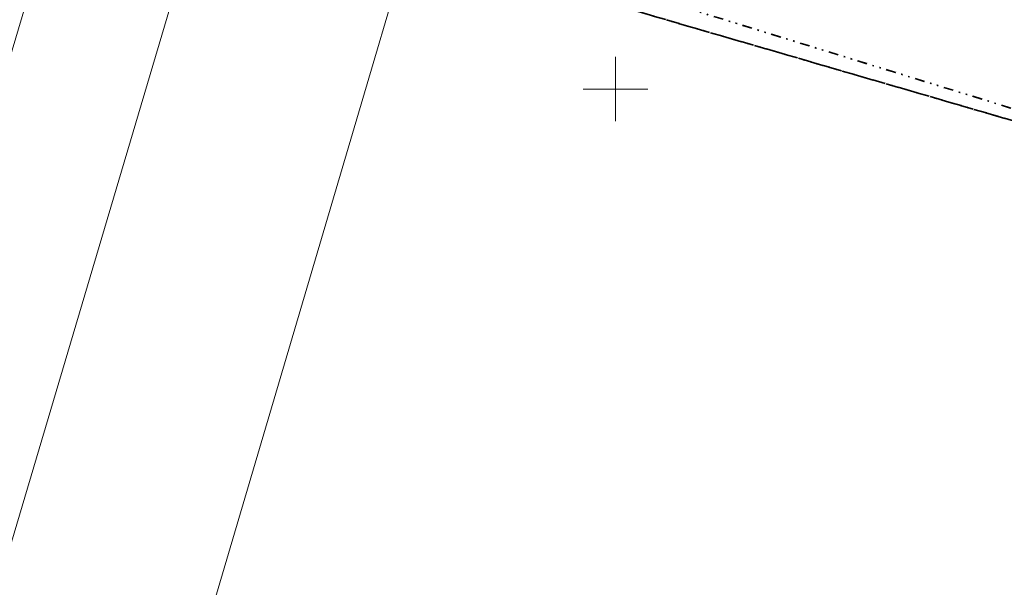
# Model space of a CAD drawing. Extents: x 7503703 to 7518012, y 5690450 to 5705715.
# Tile 38 of 50: x 7512704 to 7512780, y 5696811 to 5696855. Entities that reach past the tile are written whole.
import ezdxf

# ---------------------------------------------------------------- set-up
doc = ezdxf.new("R2010")
doc.units = 0
doc.linetypes.add('DWUKROPK1_5-3', pattern=[2.23, 0.75, -0.46, 0.05, -0.46, 0.05, -0.46])
doc.linetypes.add('KROPK2-2-2', pattern=[3.49, 1, -0.47, 0.05, -0.47, 1, -0.5])
for name, color, linetype, lineweight in [('EGDE', 7, 'CONTINUOUS', 18), ('GESGPB', 7, 'CONTINUOUS', 35), ('GESGPS', 7, 'CONTINUOUS', 35), ('Ramka sekcyjna', 7, 'CONTINUOUS', 18)]:
    doc.layers.add(name, color=color, linetype=linetype, lineweight=lineweight)

msp = doc.modelspace()

# ---------------------------------------------------------------- linework, layer by layer
at = {"layer": 'EGDE', "color": 7, "linetype": 'Continuous', "lineweight": 18, "elevation": 10.22}
for points in [[(7512695.047, 5696787.292), (7512729.161, 5696902.336), (7512752.974, 5696925.642), (7512710.776, 5696782.632), (7512708.282, 5696783.37)], [(7512681.61, 5696741.96), (7512695.047, 5696787.292), (7512729.161, 5696902.336), (7512717.47, 5696890.889), (7512713.35, 5696886.929), (7512668.15, 5696734.72), (7512671.52, 5696736.42)], [(7512668.15, 5696734.72), (7512713.35, 5696886.929), (7512697.622, 5696871.76), (7512654.9, 5696728.02)]]:
    msp.add_lwpolyline(points, close=True, dxfattribs=at)
at = {"layer": 'GESGPB', "color": 7, "linetype": 'DWUKROPK1_5-3', "lineweight": 35, "elevation": 10.1}
msp.add_lwpolyline([(7512599.331, 5697115.344), (7512556.49, 5696976.558), (7512542.821, 5696980.678), (7512539.742, 5696981.618), (7512535.872, 5696982.778), (7512528.932, 5696984.867), (7512521.993, 5696986.957), (7512517.453, 5696971.649), (7512513.453, 5696958.15), (7512506.043, 5696933.272), (7512834.022, 5696832.038), (7512839.07, 5696834.82), (7512845.963, 5696838.599), (7512853.095, 5696845.399), (7512853.94, 5696848.24), (7512867.188, 5696892.527), (7512874.83, 5696917.94), (7512878.731, 5696930.93), (7512790.055, 5696979.375), (7512630.836, 5697066.378), (7512611.809, 5697119.393)], close=True, dxfattribs=at)
msp.add_lwpolyline([(7512687.537, 5696658.789), (7512710.125, 5696679.718), (7512732.754, 5696700.686), (7512751.622, 5696717.964), (7512775.771, 5696740.543), (7512773.651, 5696742.772), (7512814.499, 5696782.09), (7512818.899, 5696786.32), (7512823.859, 5696791.259), (7512841.659, 5696808.999), (7512838.1, 5696819.75), (7512836.541, 5696824.448), (7512835.592, 5696827.288), (7512834.022, 5696832.038), (7512506.043, 5696933.272), (7512483.414, 5696857.279), (7512498.713, 5696853.178), (7512468.781, 5696736.369), (7512448.744, 5696658.123)], dxfattribs=at)
at = {"layer": 'GESGPS', "color": 7, "linetype": 'KROPK2-2-2', "lineweight": 35, "elevation": 10.1}
for points in [[(7512435.992, 5696952.002), (7512639.721, 5696890.866), (7512656.118, 5696886.387), (7512674.495, 5696883.749), (7512697.622, 5696871.76), (7512834.022, 5696832.038), (7512839.07, 5696834.82), (7512845.963, 5696838.599), (7512853.095, 5696845.399), (7512853.94, 5696848.24), (7512867.188, 5696892.527), (7512874.83, 5696917.94), (7512878.731, 5696930.93), (7512714.981, 5697063.118), (7512707.181, 5697060.838), (7512687.522, 5697055.079), (7512668.063, 5697049.38), (7512645.697, 5697042.829), (7512618.879, 5697120.893)], [(7512687.537, 5696658.789), (7512710.125, 5696679.718), (7512732.754, 5696700.686), (7512751.622, 5696717.964), (7512775.771, 5696740.543), (7512773.651, 5696742.772), (7512814.499, 5696782.09), (7512818.899, 5696786.32), (7512823.859, 5696791.259), (7512841.659, 5696808.999), (7512838.1, 5696819.75), (7512836.541, 5696824.448), (7512835.592, 5696827.288), (7512834.022, 5696832.038), (7512697.622, 5696871.76), (7512674.495, 5696883.749), (7512656.118, 5696886.387), (7512639.721, 5696890.866), (7512435.992, 5696952.002)]]:
    msp.add_lwpolyline(points, dxfattribs=at)
at = {"layer": 'Ramka sekcyjna', "color": 7, "linetype": 'Continuous', "lineweight": 18, "elevation": 100, "flags": 128}
for points in [[(7512750, 5696847.5), (7512750, 5696852.5)], [(7512752.5, 5696850), (7512747.5, 5696850)]]:
    msp.add_lwpolyline(points, dxfattribs=at)

doc.saveas('drawing.dxf')
